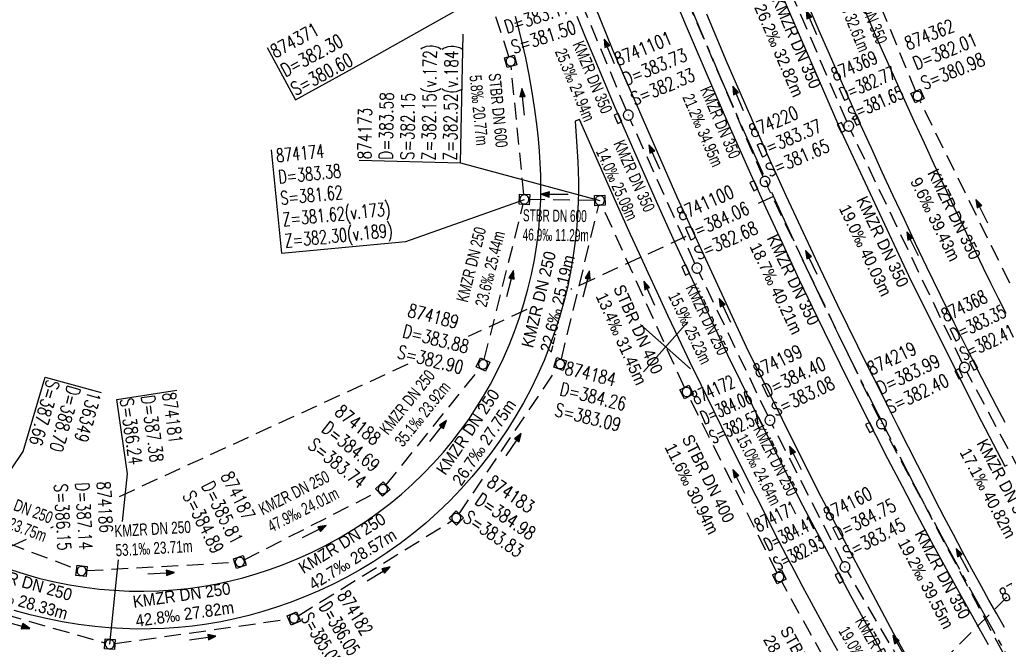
# Model space of a CAD drawing. Header units: millimetres. Extents: x -519 to 616, y -483 to 277.
# Tile 9 of 26: x -72 to 75, y -310 to -217. Entities that reach past the tile are written whole.
import ezdxf

# ---------------------------------------------------------------- set-up
doc = ezdxf.new("R2010")
doc.units = ezdxf.units.MM
doc.header["$LTSCALE"] = 10
for name, pattern in [('ACHSE', [5.5, 4, -0.5, 0.5, -0.5]), ('LT00', [0]), ('LT17', [0.15, 0.1, -0.05]), ('STRICHLINIE2', [0.375, 0.25, -0.125])]:
    doc.linetypes.add(name, pattern=pattern)
for name, color, linetype in [('--EK_04-Halt-Pfeil', 4, 'LT00'), ('--EK_04-Halt-Text', 140, 'LT00'), ('--EK_04-Haltung', 7, 'STRICHLINIE2'), ('--EK_04-Schacht-Text', 5, 'LT00'), ('--EK_05-Halt-Pfeil', 4, 'LT00'), ('--EK_05-Halt-Text', 140, 'LT00'), ('--EK_05-Haltung', 7, 'STRICHLINIE2'), ('--EK_05-Schacht-Text', 5, 'LT00'), ('--EK_06-Halt-Pfeil', 4, 'LT00'), ('--EK_06-Halt-Text', 140, 'LT00'), ('--EK_06-Haltung', 7, 'STRICHLINIE2'), ('--EK_06-Schacht-Text', 5, 'LT00'), ('--EK_07-Halt-Pfeil', 4, 'LT00'), ('--EK_07-Halt-Text', 140, 'LT00'), ('--EK_07-Haltung', 7, 'STRICHLINIE2'), ('--EK_07-Schacht-Text', 5, 'LT00'), ('--EK_08-Halt-Pfeil', 4, 'LT00'), ('--EK_08-Halt-Text', 140, 'LT00'), ('--EK_08-Haltung', 7, 'STRICHLINIE2'), ('--EK_08-Schacht-Text', 5, 'LT00'), ('--EK_10-Halt-Pfeil', 4, 'LT00'), ('--EK_10-Halt-Text', 140, 'LT00'), ('--EK_10-Haltung', 7, 'STRICHLINIE2'), ('--EK_10-Schacht-Text', 5, 'LT00'), ('--EK_13-Haltung', 7, 'STRICHLINIE2'), ('--EK_A6-TEXT-KILOMETER', 30, 'LT17'), ('--EK_FBR', 2, 'LT00'), ('-AX-061', 30, 'ACHSE'), ('V_KA_MULD', 182, 'LT00'), ('V_KA_PRUF', 182, 'LT00'), ('V_P_SK', 182, 'LT00'), ('V_RASTER_75', 121, 'LT00')]:
    doc.layers.add(name, color=color, linetype=linetype)
doc.styles.add('Haltungsbeschriftung', font='arial.ttf', dxfattribs={"width": 0.75})
doc.styles.add('schachtbeschriftung', font='romans.shx', dxfattribs={"width": 0.75, "height": 0.2})

# ---------------------------------------------------------------- blocks, each defined once
blk = doc.blocks.new('SYMB0652')
at = {"color": 0, "linetype": 'ByBlock'}
blk.add_lwpolyline([(-0.15, -0.075), (0.15, -0.075), (0.15, 0.075), (-0.15, 0.075), (-0.15, -0.075)], dxfattribs=at)
blk = doc.blocks.new('SYMB0003')
at = {"color": 0, "linetype": 'ByBlock'}
for p, q in [((-0.015712, 0), (0.010166, 0.012015)), ((0, -0.021257), (-0.015712, 0)), ((0.010166, 0.012015), (0, -0.021257))]:
    blk.add_line(p, q, dxfattribs=at)
for points in [[(-0.031395, 0.499013), (-0.093691, 0.491144), (-0.154509, 0.475528), (-0.21289, 0.452414), (-0.267913, 0.422164), (-0.318712, 0.385257), (-0.364484, 0.342274), (-0.404509, 0.293893), (-0.438154, 0.240877), (-0.464888, 0.184062), (-0.484292, 0.124345), (-0.496058, 0.062667), (-0.5, 0)], [(-0.5, 0), (-0.496058, -0.062667), (-0.484292, -0.124345), (-0.464888, -0.184062), (-0.438154, -0.240877), (-0.404509, -0.293893), (-0.364485, -0.342274), (-0.318712, -0.385257), (-0.267914, -0.422164), (-0.21289, -0.452414), (-0.154509, -0.475529), (-0.093691, -0.491144), (-0.031395, -0.499014), (0.031395, -0.499014)], [(0.5, 0), (0.496057, 0.062667), (0.484292, 0.124345), (0.464888, 0.184062), (0.438153, 0.240877), (0.404509, 0.293893), (0.364484, 0.342274), (0.318712, 0.385257), (0.267913, 0.422164), (0.21289, 0.452414), (0.154509, 0.475528), (0.093691, 0.491144), (0.031395, 0.499013), (-0.031395, 0.499013)], [(0.031395, -0.499014), (0.093691, -0.491144), (0.154509, -0.475529), (0.21289, -0.452414), (0.267914, -0.422164), (0.318712, -0.385257), (0.364485, -0.342274), (0.404509, -0.293893), (0.438154, -0.240877), (0.464889, -0.184062), (0.484292, -0.124345), (0.496058, -0.062667), (0.5, 0)]]:
    blk.add_lwpolyline(points, dxfattribs=at)
blk = doc.blocks.new('SYMB1210')
at = {"color": 0, "linetype": 'ByBlock'}
blk.add_line((0.018815, -0.179014), (0.055623, -0.17119), dxfattribs=at)
for points in [[(-0.2, -0.2), (-0.2, 0.2), (0.2, 0.2), (0.2, -0.2), (-0.2, -0.2)], [(0.018815, 0.179014), (-0.018815, 0.179014), (-0.055623, 0.17119), (-0.09, 0.155885), (-0.120444, 0.133766), (-0.145623, 0.105801), (-0.164438, 0.073213), (-0.176067, 0.037424), (-0.18, 0)], [(-0.18, 0), (-0.176067, -0.037424), (-0.164438, -0.073213), (-0.145623, -0.105801), (-0.120444, -0.133766), (-0.09, -0.155885), (-0.055623, -0.17119), (-0.018815, -0.179014), (0.018815, -0.179014)], [(0.18, 0), (0.176067, 0.037424), (0.164438, 0.073213), (0.145623, 0.105801), (0.120444, 0.133766), (0.09, 0.155885), (0.055623, 0.17119), (0.018815, 0.179014)], [(0.055623, -0.17119), (0.09, -0.155885), (0.120444, -0.133766), (0.145623, -0.105801), (0.164438, -0.073213), (0.176067, -0.037424), (0.18, 0)]]:
    blk.add_lwpolyline(points, dxfattribs=at)
blk = doc.blocks.new('SYMB0070')
at = {"color": 0, "linetype": 'ByBlock'}
for p, q in [((-0.5, 0), (0.2, 0)), ((0.5, 0), (0.2, 0.1)), ((0.2, 0.1), (0.2, 0)), ((0.468, 0), (0.21, 0.086)), ((0.21, 0.086), (0.21, -0.086)), ((0.21, -0.086), (0.468, 0)), ((0.22, -0.072), (0.437, 0)), ((0.23, -0.058), (0.405, 0)), ((0.24, -0.045), (0.374, 0)), ((0.342, 0), (0.25, 0.031)), ((0.25, 0.031), (0.25, -0.031)), ((0.25, -0.031), (0.342, 0)), ((0.26, -0.017), (0.31, 0)), ((0.27, -0.003), (0.279, 0))]:
    blk.add_line(p, q, dxfattribs=at)
for points in [[(0.2, 0), (0.2, -0.1), (0.5, 0)], [(0.437, 0), (0.22, 0.072), (0.22, -0.072)], [(0.405, 0), (0.23, 0.058), (0.23, -0.058)], [(0.374, 0), (0.24, 0.045), (0.24, -0.045)], [(0.31, 0), (0.26, 0.017), (0.26, -0.017)], [(0.279, 0), (0.27, 0.003), (0.27, -0.003)]]:
    blk.add_lwpolyline(points, dxfattribs=at)

msp = doc.modelspace()

# ---------------------------------------------------------------- linework, layer by layer
at = {"layer": '--EK_04-Haltung'}
for p, q in [((38.85, -240.3), (25.66, -209.56)), ((56.25, -276.55), (39.47, -241.66)), ((74.74, -311.5), (56.92, -277.89))]:
    msp.add_line(p, q, dxfattribs=at)
at = {"layer": '--EK_05-Haltung'}
for p, q in [((0.84, -222.31), (-10.12, -189.43)), ((3.07, -242.94), (1.15, -223.76)), ((13.68, -243.82), (3.89, -243.69)), ((27.1, -271.8), (14.74, -244.52)), ((40.93, -299.47), (27.74, -273.15)), ((56.94, -328.58), (41.63, -300.8))]:
    msp.add_line(p, q, dxfattribs=at)
at = {"layer": '--EK_05-Schacht-Text', "flags": 128}
for points in [[(-21.59, -237.82), (-6.39, -238.21), (-6, -218.96)], [(-34.73, -236.25), (-33.19, -251.71), (-14.61, -249.98), (3.14, -243.68)], [(-6.39, -238.21), (14.43, -243.83)]]:
    msp.add_lwpolyline(points, dxfattribs=at)
at = {"layer": '--EK_06-Haltung'}
for p, q in [((18.4, -230.38), (9.4, -208.73)), ((28.66, -253.26), (18.99, -231.75)), ((8.67, -267.58), (14.26, -244.56)), ((39.55, -276.02), (29.29, -254.62)), ((-6.61, -290.7), (8.07, -268.93)), ((50.76, -297.97), (40.22, -277.37)), ((-30.69, -305.95), (-7.67, -291.71)), ((65.29, -322.94), (51.48, -299.29)), ((-85.41, -302.65), (-59.6, -310)), ((-58.14, -310.1), (-32.08, -306.44))]:
    msp.add_line(p, q, dxfattribs=at)
at = {"layer": '--EK_06-Schacht-Text', "flags": 128}
for points in [[(-75.57, -286.88), (-71.82, -281.36), (-68.54, -270.25), (-60.14, -272.54)], [(-56.96, -291.85), (-56.21, -284.7), (-57.83, -273.6), (-48.87, -272.23)], [(-58.88, -310.2), (-57.56, -297.58)]]:
    msp.add_lwpolyline(points, dxfattribs=at)
at = {"layer": '--EK_07-Haltung'}
for p, q in [((61.68, -227.53), (49.88, -198.74)), ((79.07, -262.91), (62.29, -228.89))]:
    msp.add_line(p, q, dxfattribs=at)
at = {"layer": '--EK_07-Schacht-Text', "flags": 128}
msp.add_lwpolyline([(-35.32, -220.97), (-31.11, -228.77), (-21.03, -223.23), (21.5, -199.3)], dxfattribs=at)
at = {"layer": '--EK_08-Haltung'}
for p, q in [((51.37, -232.03), (38.97, -203.26)), ((68.65, -268.13), (51.99, -233.39)), ((87.9, -304.12), (69.33, -269.47))]:
    msp.add_line(p, q, dxfattribs=at)
at = {"layer": '--EK_10-Haltung'}
for p, q in [((-2.86, -267.64), (2.96, -244.41)), ((-17.56, -286.42), (-3.51, -268.95)), ((-38.75, -297.57), (-18.7, -287.35)), ((-84.62, -291.14), (-63.8, -298.97)), ((-62.35, -299.2), (-40.17, -297.95))]:
    msp.add_line(p, q, dxfattribs=at)
at = {"layer": '--EK_13-Haltung'}
msp.add_line((17.57, -360.32), (106.33, -272.49), dxfattribs=at)
at = {"layer": '--EK_A6-TEXT-KILOMETER', "ltscale": 2.5}
for p, q in [((40.39, -243.24), (37.94, -244.36)), ((27.3, -249.24), (10.09, -257.14)), ((3.5, -260.16), (-5.29, -264.2)), ((-14.3, -268.33), (-58.17, -288.46)), ((-67.35, -292.67), (-67.76, -292.86)), ((-71.4, -294.53), (-125.86, -319.52))]:
    msp.add_line(p, q, dxfattribs=at)
at = {"layer": '--EK_FBR'}
for points in [[(66.7, -323.17), (58.34, -308.55), (47.14, -287.41), (36.38, -265.79), (25.99, -243.35), (16.44, -221.46), (8.1, -200.83), (4.53, -191.47), (2.96, -187.34)], [(32.24, -189.88), (35.34, -197.69), (41.31, -212.25), (50.54, -233.54), (60.58, -255.05), (70.9, -275.74), (75.02, -283.58), (75.43, -283.36)], [(35.64, -190.26), (40.21, -201.8), (41.2, -204.21), (42.19, -206.61), (43.19, -209.02), (44.19, -211.41), (45.68, -214.93), (47.19, -218.44), (48.72, -221.93), (50.26, -225.43), (51.81, -228.91), (53.38, -232.4), (55, -235.97), (56.63, -239.54), (58.27, -243.1), (59.93, -246.65), (61.61, -250.2), (63.3, -253.74), (65.33, -257.93), (67.39, -262.11), (69.48, -266.27), (71.59, -270.42), (73.73, -274.56), (74.99, -276.97)], [(16.43, -243.13), (11.39, -231.73), (10.76, -231.98)], [(10.76, -231.98), (10.86, -233.49), (10.96, -234.99), (11.05, -236.5), (11.13, -238.01), (11.19, -239.51), (11.22, -241.02), (11.23, -242.53), (11.21, -244.03)]]:
    msp.add_lwpolyline(points, dxfattribs=at)
at = {"layer": '--EK_FBR', "color": 2}
for points in [[(25.08, -212.31), (27.2, -217.41), (30.32, -224.77), (33.51, -232.11), (36.76, -239.42), (39.23, -244.86), (41.73, -250.29), (44.27, -255.7), (46.85, -261.1), (50.33, -268.24), (53.87, -275.36), (57.48, -282.43), (59.63, -286.58), (61.8, -290.71), (64, -294.83), (66.22, -298.94), (68.47, -303.03), (69.81, -305.43), (71.15, -307.83), (72.51, -310.22)], [(53.36, -213.71), (54.98, -217.5), (56.63, -221.29), (58.3, -225.06), (60, -228.83), (61.45, -232.02), (62.92, -235.22), (64.4, -238.4), (65.89, -241.59), (67.38, -244.77), (68.46, -247.05), (69.55, -249.34), (70.65, -251.62), (71.75, -253.9), (72.87, -256.17), (74, -258.43), (75.16, -260.68)], [(-73.72, -299.05), (-71.55, -299.74), (-69.36, -300.35), (-67.15, -300.87), (-64.91, -301.32), (-62.67, -301.68), (-60.41, -301.95), (-58.2, -302.14), (-55.99, -302.25), (-53.78, -302.28), (-51.56, -302.23), (-49.36, -302.09), (-47.15, -301.87), (-45.09, -301.58), (-43.04, -301.21), (-41, -300.77), (-38.98, -300.26), (-36.98, -299.68), (-35, -299.04), (-33.04, -298.32), (-30.85, -297.44), (-28.7, -296.47), (-26.59, -295.42), (-24.51, -294.29), (-22.49, -293.07), (-20.51, -291.78), (-18.71, -290.5), (-16.95, -289.15), (-15.24, -287.74), (-13.59, -286.26), (-11.99, -284.72), (-10.46, -283.13), (-8.98, -281.48), (-7.66, -279.89), (-6.4, -278.25), (-5.19, -276.58), (-4.05, -274.86), (-2.96, -273.1), (-1.94, -271.31), (-0.97, -269.48), (-0.02, -267.5), (0.87, -265.48), (1.68, -263.42), (2.42, -261.34), (3.08, -259.24), (3.67, -257.11), (4.19, -254.91), (4.64, -252.7), (5, -250.47), (5.28, -248.23), (5.47, -245.98), (5.58, -243.73), (5.61, -241.9), (5.58, -240.08), (5.51, -238.26), (5.39, -236.45), (5.23, -234.63), (5.04, -232.82), (4.72, -230.21), (4.33, -227.62), (3.87, -225.04), (3.35, -222.48), (2.88, -220.41), (2.36, -218.35), (1.8, -216.3)], [(57.3, -312.7), (55.64, -309.67), (53.8, -306.31), (51.98, -302.95), (50.16, -299.58), (48.36, -296.21), (46.57, -292.83), (44.8, -289.44), (42.89, -285.72), (40.99, -281.98), (39.11, -278.24), (37.26, -274.49), (35.42, -270.73), (33.59, -266.96), (30.92, -261.35), (28.28, -255.72), (25.67, -250.08), (23.11, -244.42), (19.87, -237.13), (16.69, -229.81), (13.57, -222.47), (12.29, -219.4), (11.02, -216.32)], [(74.95, -307.68), (73.79, -305.65), (72.64, -303.62), (71.5, -301.57), (70.09, -299), (68.7, -296.41), (67.32, -293.81), (65.96, -291.2), (64.61, -288.59), (63.27, -285.97), (61.93, -283.35), (60.6, -280.73), (59.08, -277.71), (57.56, -274.69), (56.04, -271.67), (54.53, -268.65), (53.02, -265.62), (51.53, -262.58), (50.05, -259.55), (47.45, -254.12), (44.88, -248.68), (42.35, -243.22), (39.87, -237.75), (36.65, -230.52), (33.5, -223.26), (30.42, -215.97)], [(11.21, -244.03), (11.11, -246.14), (10.95, -248.24), (10.71, -250.34), (10.41, -252.43), (10.05, -254.51), (9.62, -256.58), (9.12, -258.63), (8.48, -260.96), (7.76, -263.26), (6.96, -265.53), (6.08, -267.77), (5.11, -269.98), (4.06, -272.14), (3.01, -274.12), (1.88, -276.06), (0.69, -277.97), (-0.56, -279.83), (-1.88, -281.65), (-3.26, -283.42), (-4.7, -285.15), (-6.33, -286.97), (-8.03, -288.74), (-9.79, -290.44), (-11.61, -292.08), (-13.49, -293.65), (-15.43, -295.14), (-17.42, -296.56), (-19.37, -297.83), (-21.36, -299.04), (-23.4, -300.17), (-25.47, -301.23), (-27.58, -302.21), (-29.73, -303.12), (-31.9, -303.96), (-33.94, -304.67), (-35.99, -305.31), (-38.06, -305.89), (-40.15, -306.4), (-42.26, -306.84), (-44.38, -307.2), (-46.51, -307.49), (-48.59, -307.71), (-50.67, -307.85), (-52.76, -307.92), (-54.85, -307.93), (-56.94, -307.87), (-59.03, -307.74), (-61.11, -307.55), (-63.56, -307.25), (-65.99, -306.86), (-68.41, -306.38), (-70.81, -305.81), (-73.19, -305.16)], [(50.02, -311.18), (48.7, -308.8), (47.39, -306.41), (46.09, -304.02), (44.8, -301.63), (43.53, -299.22), (42.37, -297), (41.22, -294.78), (40.08, -292.55), (38.95, -290.32), (37.82, -288.08), (35.74, -283.93), (33.67, -279.76), (31.62, -275.59), (29.58, -271.42), (27.91, -267.96), (26.25, -264.5), (24.61, -261.04), (22.99, -257.56), (21.66, -254.68), (20.34, -251.8), (19.03, -248.91), (17.73, -246.02), (16.43, -243.13)]]:
    msp.add_lwpolyline(points, dxfattribs=at)
at = {"layer": '-AX-061', "ltscale": 0.2, "flags": 128}
msp.add_lwpolyline([(195.76, -477.64), (192.38, -473.95), (186.71, -467.64), (181.1, -461.27), (175.55, -454.86), (170.06, -448.39), (164.63, -441.86), (159.26, -435.29), (153.96, -428.67), (148.71, -422), (143.54, -415.28), (138.42, -408.51), (133.37, -401.69), (128.38, -394.82), (123.46, -387.91), (118.61, -380.95), (113.82, -373.95), (109.09, -366.9), (104.43, -359.81), (99.84, -352.67), (95.32, -345.49), (90.87, -338.27), (86.48, -331.01), (82.16, -323.7), (77.91, -316.36), (73.73, -308.97), (69.62, -301.55), (65.58, -294.09), (61.61, -286.59), (57.72, -279.05), (53.89, -271.48), (50.13, -263.87), (46.45, -256.22), (42.84, -248.54), (39.3, -240.83), (35.83, -233.09), (32.44, -225.31), (29.12, -217.5), (25.88, -209.66), (22.71, -201.79), (19.61, -193.89), (16.59, -185.96), (13.64, -178.01), (10.77, -170.02), (7.97, -162.01), (5.25, -153.97), (2.6, -145.91), (0.03, -137.82), (-2.46, -129.71), (-4.88, -121.58), (-7.22, -113.42), (-9.48, -105.24), (-11.66, -97.05), (-13.77, -88.83), (-15.8, -80.59), (-17.75, -72.33), (-19.63, -64.05), (-21.43, -55.76), (-23.14, -47.45), (-24.78, -39.13), (-26.34, -30.79), (-27.83, -22.43), (-29.23, -14.06), (-30.56, -5.68), (-31.8, 2.71), (-32.97, 11.12), (-34.06, 19.53), (-35.06, 27.96), (-35.99, 36.39), (-36.84, 44.83), (-37.61, 53.28), (-38.3, 61.74), (-38.91, 70.2), (-39.44, 78.67), (-39.89, 87.15), (-40.26, 95.62), (-40.55, 104.1), (-40.76, 112.59), (-40.89, 121.07), (-40.94, 129.56), (-40.91, 138.04), (-40.8, 146.53), (-40.61, 155.01), (-40.39, 162.37), (-40.05, 170.85), (-39.64, 179.33), (-39.16, 187.8), (-38.61, 196.27), (-38.01, 204.73), (-37.36, 213.19), (-36.73, 220.94), (-35.68, 232.89), (-34.55, 244.84), (-33.34, 256.78), (-32.05, 268.71), (-31.64, 272.36)], dxfattribs=at)
at = {"layer": 'V_RASTER_75'}
for p, q in [((20.95, -269.45), (27.59, -261.97)), ((28.01, -269.03), (20.53, -262.39))]:
    msp.add_line(p, q, dxfattribs=at)

# ---------------------------------------------------------------- block references
at = {"layer": '--EK_04-Halt-Pfeil', "yscale": 4.000000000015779, "zscale": 4}
for p, xscale, rotation in [((35.12, -228.59), 3.999999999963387, 113.2067193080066), ((46.08, -253.13), 4.000000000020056, 115.6909793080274), ((68.67, -297.65), 3.999999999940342, 117.929269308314)]:
    msp.add_blockref('SYMB0070', p, dxfattribs=dict(at, xscale=xscale, rotation=rotation))
at = {"layer": '--EK_05-Halt-Pfeil', "yscale": 4.000000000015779, "zscale": 4}
for p, xscale, rotation in [((2.94, -229.1), 3.999999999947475, 95.70656930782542), ((7.67, -242.93), 4.000000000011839, 179.2520193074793), ((21.83, -257.74), 3.999999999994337, 114.3615193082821), ((35.23, -285.86), 4.0000000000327, 116.611829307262)]:
    msp.add_blockref('SYMB0070', p, dxfattribs=dict(at, xscale=xscale, rotation=rotation))
at = {"layer": '--EK_06-Halt-Pfeil', "yscale": 4.000000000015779, "zscale": 4}
for p, xscale, rotation in [((15.84, -221.56), 4.000000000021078, 112.5641893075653), ((22.6, -237.33), 3.999999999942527, 114.194519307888), ((12.43, -256.31), 4.000000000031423, 76.35229930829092), ((33.16, -260.29), 3.999999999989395, 115.6234493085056), ((1.56, -280.37), 3.999999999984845, 56.00442930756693), ((43.69, -282.36), 3.999999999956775, 117.1022393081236), ((-18.65, -299.68), 3.999999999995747, 31.71512930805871), ((-72.78, -307.29), 3.999999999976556, 344.1093893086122), ((-44.97, -309.26), 3.999999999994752, 7.982389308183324), ((59.25, -310.61), 3.999999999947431, 120.2715493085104)]:
    msp.add_blockref('SYMB0070', p, dxfattribs=dict(at, xscale=xscale, rotation=rotation))
at = {"layer": '--EK_07-Halt-Pfeil', "xscale": 4.000000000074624, "yscale": 4.000000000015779, "zscale": 4, "rotation": 116.2448993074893}
msp.add_blockref('SYMB0070', (71.58, -245.46), dxfattribs=at)
at = {"layer": '--EK_08-Halt-Pfeil', "yscale": 4.000000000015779, "zscale": 4}
for p, xscale, rotation in [((46.09, -217.25), 4.000000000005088, 113.3095393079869), ((61.22, -250.33), 3.99999999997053, 115.6266993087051)]:
    msp.add_blockref('SYMB0070', p, dxfattribs=dict(at, xscale=xscale, rotation=rotation))
at = {"layer": '--EK_10-Halt-Pfeil', "yscale": 4.000000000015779}
for p, xscale, zscale, rotation in [((1.02, -256.27), 3.999999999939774, 4, 75.93316930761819), ((-9.76, -278.31), 4.000000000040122, 4, 51.20065930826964), ((-28.27, -293.35), 3.999999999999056, 3.999999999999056, 27.00213930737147), ((-51.2, -299.57), 3.999999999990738, 4, 3.209379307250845)]:
    msp.add_blockref('SYMB0070', p, dxfattribs=dict(at, xscale=xscale, zscale=zscale, rotation=rotation))
at = {"layer": 'V_KA_MULD', "zscale": 3.8}
for p, xscale, yscale, rotation in [((1.08, -223.02), 3.800000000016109, 3.800000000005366, 105.4185614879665), ((61.96, -228.22), 3.799999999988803, 3.799999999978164, 294.9066549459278), ((3.14, -243.68), 3.799999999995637, 3.799999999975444, 267.0428976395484), ((14.43, -243.83), 3.800000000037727, 3.799999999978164, 272.5405112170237), ((-3.04, -268.36), 3.800000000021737, 3.800000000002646, 64.6314911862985), ((8.49, -268.31), 3.800000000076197, 3.799999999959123, 71.17691634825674), ((27.41, -272.48), 3.800000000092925, 3.799999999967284, 296.6239656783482), ((-18.03, -287.01), 3.800000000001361, 3.799999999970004, 43.00326680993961), ((-7.03, -291.32), 3.800000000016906, 3.799999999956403, 45.85026807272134), ((-39.42, -297.91), 3.800000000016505, 3.799999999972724, 17.98770071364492), ((-63.09, -299.24), 3.800000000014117, 3.799999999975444, 353.3942291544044), ((41.27, -300.14), 3.800000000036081, 3.799999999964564, 297.3716745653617), ((-31.33, -306.34), 3.800000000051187, 3.799999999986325, 23.29235952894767), ((-58.88, -310.2), 3.800000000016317, 3.799999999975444, 356.3090993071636)]:
    msp.add_blockref('SYMB1210', p, dxfattribs=dict(at, xscale=xscale, yscale=yscale, rotation=rotation))
at = {"layer": 'V_KA_PRUF', "xscale": 1.500000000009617, "yscale": 1.500000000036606, "zscale": 1.5, "rotation": 4.066199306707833}
for p in [(18.69, -231.07), (51.66, -232.71), (39.14, -240.99), (28.96, -253.95), (68.98, -268.81), (39.88, -276.7), (56.57, -277.22), (51.1, -298.64)]:
    msp.add_blockref('SYMB0003', p, dxfattribs=at)
at = {"layer": 'V_P_SK', "zscale": 4.5}
for p, xscale, yscale, rotation in [((17.15, -231.56), 4.500000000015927, 4.499999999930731, 293.4800920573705), ((52.85, -231.83), 4.500000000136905, 4.500000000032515, 294.3884337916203), ((50.54, -232.92), 4.500000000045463, 4.500000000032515, 294.8588638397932), ((37.47, -241.63), 4.499999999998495, 4.500000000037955, 294.3873676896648), ((27.27, -254.24), 4.500000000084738, 4.500000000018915, 294.7768149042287), ((70.35, -268.45), 4.499999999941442, 4.500000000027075, 296.9714904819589), ((68.12, -269.75), 4.49999999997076, 4.500000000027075, 296.7869897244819), ((38.21, -277.07), 4.499999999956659, 4.500000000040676, 296.6208732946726), ((54.8, -277.78), 4.500000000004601, 4.500000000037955, 297.0002386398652), ((50.24, -300.3), 4.500000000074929, 4.500000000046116, 298.3202859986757)]:
    msp.add_blockref('SYMB0652', p, dxfattribs=dict(at, xscale=xscale, yscale=yscale, rotation=rotation))

# ---------------------------------------------------------------- texts
at = {"layer": '--EK_04-Halt-Text', "style": 'Haltungsbeschriftung'}
for s, rotation, width, p in [('KMZR DN 350', 293.2067, 0.7, (29.39, -227.24)), ('21.2‰ 34.95m', 293.2067, 0.7, (26.74, -228.38)), ('KMZR DN 350', 295.691, 0.9, (39.36, -249.45)), ('18.7‰ 40.21m', 295.691, 0.9, (36.77, -250.7)), ('KMZR DN 350', 297.9293, 0.9, (61.47, -293.65)), ('19.2‰ 39.55m', 297.9293, 0.9, (58.93, -295))]:
    msp.add_text(s, height=1.8, rotation=rotation, dxfattribs=dict(at, width=width)).set_placement(p)
at = {"layer": '--EK_04-Schacht-Text', "style": 'schachtbeschriftung', "width": 0.75}
for s, rotation, p in [('874220', 23.2067, (37.25, -234.5)), ('D=383.37', 23.2067, (38.51, -237.44)), ('S=381.65', 23.2067, (39.77, -240.38)), ('874219', 25.691, (55.05, -270.02)), ('D=383.99', 25.691, (56.44, -272.91)), ('S=382.40', 25.691, (57.82, -275.79))]:
    msp.add_text(s, height=2, rotation=rotation, dxfattribs=at).set_placement(p)
at = {"layer": '--EK_05-Halt-Text', "style": 'Haltungsbeschriftung'}
for s, rotation, width, p in [('5.8‰ 20.77m', 275.7066, 0.7, (-5.08, -225.17)), ('STBR DN 600', 275.7066, 0.7, (-2.22, -224.89)), ('STBR DN 600', 359.252, 0.6, (2.91, -246.95)), ('46.9‰ 11.29m', 359.252, 0.6, (2.87, -249.83)), ('13.4‰ 31.45m', 294.3615, 0.9, (13.76, -258.13)), ('STBR DN 400', 294.3615, 0.9, (16.39, -256.94)), ('STBR DN 400', 296.6118, 0.9, (26.64, -279.43)), ('11.6‰ 30.94m', 296.6118, 0.9, (24.06, -280.72)), ('STBR DN 400', 298.8606, 0.9, (41.32, -308.12)), ('28.6‰ 33.22m', 298.8606, 0.9, (38.8, -309.51))]:
    msp.add_text(s, height=1.8, rotation=rotation, dxfattribs=dict(at, width=width)).set_placement(p)
at = {"layer": '--EK_05-Schacht-Text', "style": 'schachtbeschriftung'}
for s, rotation, width, p in [('D=383.17', 18.4315, 0.75, (0.54, -218.89)), ('S=381.50', 18.4315, 0.75, (1.55, -221.93)), ('Z=382.15(v.172)', 89.252, 0.75, (-10.18, -237.83)), ('Z=382.52(v.184)', 89.252, 0.75, (-6.98, -237.87)), ('D=383.58', 89.252, 0.75, (-16.58, -237.75)), ('S=382.15', 89.252, 0.75, (-13.38, -237.79)), ('874173', 89.252, 0.75, (-19.78, -237.71)), ('874174', 5.7066, 0.7, (-33.9, -238.13)), ('D=383.38', 5.7066, 0.7, (-33.58, -241.32)), ('S=381.62', 5.7066, 0.7, (-33.26, -244.5)), ('Z=381.62(v.173)', 5.7066, 0.7, (-32.94, -247.68)), ('Z=382.30(v.189)', 5.7066, 0.7, (-32.62, -250.87)), ('874172', 24.3615, 0.65, (28.74, -274.44)), ('D=384.06', 24.3615, 0.6, (30.06, -277.36)), ('S=382.57', 24.3615, 0.6, (31.38, -280.27)), ('874171', 26.6118, 0.65, (38.17, -293.48)), ('D=384.41', 26.6118, 0.6, (39.61, -296.35)), ('S=382.93', 26.6118, 0.6, (41.04, -299.21))]:
    msp.add_text(s, height=2, rotation=rotation, dxfattribs=dict(at, width=width)).set_placement(p)
at = {"layer": '--EK_06-Halt-Text', "style": 'Haltungsbeschriftung'}
for s, rotation, width, p in [('KMZR DN 350', 292.5642, 0.7, (10.32, -220.46)), ('25.3‰ 24.94m', 292.5642, 0.7, (7.66, -221.57)), ('KMZR DN 350', 294.1945, 0.7, (16.42, -235.31)), ('14.0‰ 25.08m', 294.1945, 0.7, (13.8, -236.49)), ('KMZR DN 250', 76.3523, 0.9, (4.42, -266)), ('22.6‰ 25.19m', 76.3523, 0.9, (7.22, -266.68)), ('KMZR DN 250', 295.6234, 0.7, (27.21, -256.86)), ('15.9‰ 25.23m', 295.6234, 0.7, (24.61, -258.11)), ('KMZR DN 250', 56.0044, 0.9, (-8.68, -285.05)), ('26.7‰ 27.75m', 56.0044, 0.9, (-6.29, -286.66)), ('KMZR DN 250', 297.1022, 0.7, (37.33, -278.05)), ('15.0‰ 24.64m', 297.1022, 0.7, (34.77, -279.36)), ('KMZR DN 250', 31.7151, 0.9, (-29.91, -299.73)), ('42.7‰ 28.57m', 31.7151, 0.9, (-28.4, -302.18)), ('KMZR DN 250', 344.1094, 0.9, (-78.97, -299.72)), ('50.1‰ 28.33m', 344.1094, 0.9, (-79.75, -302.49)), ('KMZR DN 250', 7.9824, 0.9, (-55.29, -304.77)), ('42.8‰ 27.82m', 7.9824, 0.9, (-54.89, -307.62)), ('KMZR DN 250', 300.2715, 0.7, (52.54, -306.76)), ('19.0‰ 28.89m', 300.2715, 0.7, (50.05, -308.21))]:
    msp.add_text(s, height=1.8, rotation=rotation, dxfattribs=dict(at, width=width)).set_placement(p)
at = {"layer": '--EK_06-Schacht-Text', "style": 'schachtbeschriftung'}
for s, rotation, width, p in [('8741101', 22.5642, 0.75, (17.14, -223.76)), ('D=383.73', 22.5642, 0.75, (18.36, -226.71)), ('S=382.33', 22.5642, 0.75, (19.59, -229.67)), ('8741100', 24.1945, 0.75, (26.5, -246.96)), ('D=384.06', 24.1945, 0.75, (27.81, -249.88)), ('S=382.68', 24.1945, 0.75, (29.13, -252.79)), ('874199', 25.6234, 0.75, (37.97, -270.42)), ('874184', 346.3523, 0.75, (9.05, -269.82)), ('D=384.40', 25.6234, 0.75, (39.35, -273.31)), ('S=387.66', 254.1094, 0.75, (-68.24, -270.49)), ('S=383.08', 25.6234, 0.75, (40.73, -276.19)), ('D=388.70', 254.1094, 0.75, (-65.16, -271.37)), ('136349', 254.1094, 0.75, (-62.08, -272.24)), ('D=384.26', 346.3523, 0.75, (8.29, -272.93)), ('S=386.24', 277.9824, 0.75, (-57.35, -273.56)), ('D=387.38', 277.9824, 0.75, (-54.18, -273.12)), ('874181', 277.9824, 0.75, (-51.02, -272.68)), ('S=383.09', 346.3523, 0.75, (7.54, -276.04)), ('874183', 326.0044, 0.75, (-2.62, -286.43)), ('874160', 27.1022, 0.75, (48.52, -291.86)), ('D=384.98', 326.0044, 0.75, (-4.41, -289.09)), ('D=384.75', 27.1022, 0.75, (49.97, -294.71)), ('S=383.83', 326.0044, 0.75, (-6.2, -291.74)), ('S=383.45', 27.1022, 0.75, (51.43, -297.56)), ('874182', 301.7151, 0.7, (-24.91, -302.98)), ('D=386.05', 301.7151, 0.65, (-27.63, -304.66)), ('S=385.05', 301.7151, 0.65, (-30.35, -306.34))]:
    msp.add_text(s, height=2, rotation=rotation, dxfattribs=dict(at, width=width)).set_placement(p)
at = {"layer": '--EK_07-Halt-Text', "style": 'Haltungsbeschriftung'}
for s, rotation, width, p in [('KMZR DN 350', 292.2877, 0.7, (51.5, -210.04)), ('16.3‰ 32.61m', 292.2877, 0.7, (48.84, -211.13)), ('KMZR DN 350', 296.2449, 0.9, (63.38, -239.69)), ('9.6‰ 39.43m', 296.2449, 0.9, (60.8, -240.96))]:
    msp.add_text(s, height=1.8, rotation=rotation, dxfattribs=dict(at, width=width)).set_placement(p)
at = {"layer": '--EK_07-Schacht-Text', "style": 'schachtbeschriftung', "width": 0.75}
for s, rotation, p in [('874371', 28.4693, (-34.15, -222.6)), ('874362', 22.2877, (60.53, -221.4)), ('D=382.01', 22.2877, (61.75, -224.36)), ('D=382.30', 28.4693, (-32.62, -225.42)), ('S=380.98', 22.2877, (62.96, -227.32)), ('S=380.60', 28.4693, (-31.1, -228.23))]:
    msp.add_text(s, height=2, rotation=rotation, dxfattribs=at).set_placement(p)
at = {"layer": '--EK_08-Halt-Text', "style": 'Haltungsbeschriftung', "width": 0.9}
for s, rotation, p in [('KMZR DN 350', 293.3095, (40.13, -213.8)), ('26.2‰ 32.82m', 293.3095, (37.48, -214.94)), ('KMZR DN 350', 295.6267, (52.74, -243.75)), ('19.0‰ 40.03m', 295.6267, (50.14, -244.99)), ('KMZR DN 350', 298.1846, (70.73, -280.13)), ('17.1‰ 40.82m', 298.1846, (68.19, -281.49))]:
    msp.add_text(s, height=1.8, rotation=rotation, dxfattribs=at).set_placement(p)
at = {"layer": '--EK_08-Schacht-Text', "style": 'schachtbeschriftung'}
for s, rotation, width, p in [('874369', 23.3095, 0.7, (49.57, -226.05)), ('D=382.77', 23.3095, 0.65, (50.83, -228.99)), ('S=381.65', 23.3095, 0.65, (52.1, -231.93)), ('874368', 25.6267, 0.7, (66.11, -262.07)), ('D=383.35', 25.6267, 0.65, (67.5, -264.96)), ('S=382.41', 25.6267, 0.65, (68.88, -267.84)), ('874322', 28.1846, 0.75, (74.89, -303.96))]:
    msp.add_text(s, height=2, rotation=rotation, dxfattribs=dict(at, width=width)).set_placement(p)
at = {"layer": '--EK_10-Halt-Text', "style": 'Haltungsbeschriftung', "width": 0.7}
for s, rotation, p in [('KMZR DN 250', 75.9332, (-5.33, -259.19)), ('23.6‰ 25.44m', 75.9332, (-2.53, -259.89)), ('KMZR DN 250', 51.2007, (-17.27, -279.02)), ('35.1‰ 23.92m', 51.2007, (-15.02, -280.83)), ('KMZR DN 250', 27.0021, (-36, -290.95)), ('KMZR DN 250', 339.3907, (-78.54, -288.19)), ('47.9‰ 24.01m', 27.0021, (-34.69, -293.51)), ('54.3‰ 23.75m', 339.3907, (-79.55, -290.88)), ('KMZR DN 250', 3.2094, (-58.13, -294.18)), ('53.1‰ 23.71m', 3.2094, (-57.97, -297.06))]:
    msp.add_text(s, height=1.8, rotation=rotation, dxfattribs=at).set_placement(p)
at = {"layer": '--EK_10-Schacht-Text', "style": 'schachtbeschriftung', "width": 0.75}
for s, rotation, p in [('874189', 345.9332, (-14.46, -261.18)), ('D=383.88', 345.9332, (-15.24, -264.28)), ('S=382.90', 345.9332, (-16.01, -267.39)), ('874188', 321.2007, (-25.38, -275.76)), ('D=384.69', 321.2007, (-27.38, -278.26)), ('S=383.74', 321.2007, (-29.39, -280.75)), ('874187', 297.0021, (-42.35, -285.03)), ('S=386.15', 273.2094, (-67.2, -286.25)), ('D=387.14', 273.2094, (-64.01, -286.07)), ('874186', 273.2094, (-60.81, -285.89)), ('D=385.81', 297.0021, (-45.2, -286.48)), ('S=384.89', 297.0021, (-48.05, -287.94))]:
    msp.add_text(s, height=2, rotation=rotation, dxfattribs=at).set_placement(p)

doc.saveas('drawing.dxf')
